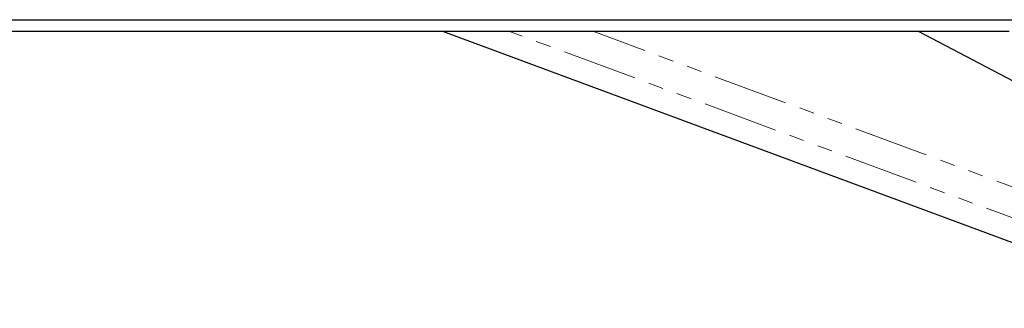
# Paper-space layout 'Surface plate' of a CAD drawing. Header units: millimetres. Extents: x 168 to 9474, y 459 to 8086.
# Tile 41 of 47: x 7297 to 7381, y 2759 to 2783. Entities that reach past the tile are written whole.
import ezdxf

# ---------------------------------------------------------------- set-up
doc = ezdxf.new("R2010")
doc.units = ezdxf.units.MM
doc.linetypes.add('PHANTOM', pattern=[12.7, 6.35, -1.27, 1.27, -1.27, 1.27, -1.27])

psp = doc.layouts.new('Surface plate')

# ---------------------------------------------------------------- linework, layer by layer
at = {"color": 7, "linetype": 'Continuous', "lineweight": 25}
for p, q in [((7333.034, 2781.985), (7396.267, 2758.547)), ((7373.293, 2781.985), (7416.7, 2759.18))]:
    psp.add_line(p, q, dxfattribs=at)
at = {"color": 8, "linetype": 'PHANTOM', "lineweight": 18}
for p, q in [((7396.945, 2760.384), (7338.666, 2781.985)), ((7397.801, 2762.694), (7345.753, 2781.985))]:
    psp.add_line(p, q, dxfattribs=at)
at = {"color": 7, "linetype": 'Continuous', "lineweight": 25, "flags": 128}
for points in [[(7294.272, 2782.963), (7302.031, 2782.963), (7305.91, 2782.963), (7313.669, 2782.963), (7317.548, 2782.963), (7325.307, 2782.963), (7329.186, 2782.963), (7336.945, 2782.963), (7340.824, 2782.963), (7344.704, 2782.963), (7352.463, 2782.963), (7356.342, 2782.963), (7364.101, 2782.963), (7367.98, 2782.963), (7375.739, 2782.963), (7379.618, 2782.963), (7387.377, 2782.963)], [(7295.64, 2781.985), (7303.398, 2781.985), (7307.278, 2781.985), (7315.037, 2781.985), (7318.916, 2781.985), (7322.795, 2781.985), (7330.554, 2781.985), (7334.433, 2781.985), (7342.192, 2781.985), (7346.072, 2781.985), (7353.83, 2781.985), (7357.71, 2781.985), (7361.589, 2781.985), (7369.348, 2781.985), (7373.227, 2781.985), (7380.986, 2781.985)]]:
    psp.add_lwpolyline(points, dxfattribs=at)

doc.saveas('drawing.dxf')
